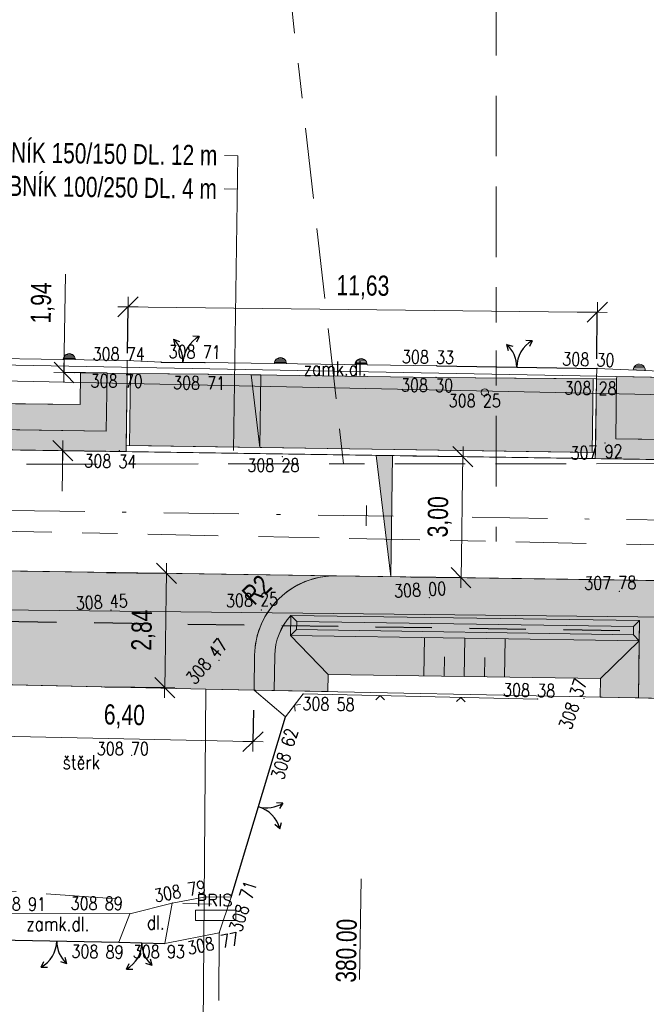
# Model space of a CAD drawing. Header units: metres. Extents: x -457068 to -456753, y -1111244 to -1111169.
# Tile 8 of 19: x -456969 to -456954, y -1111222 to -1111198. Entities that reach past the tile are written whole.
import ezdxf
from ezdxf.enums import TextEntityAlignment as Align

# ---------------------------------------------------------------- set-up
doc = ezdxf.new("R2010")
doc.units = ezdxf.units.M
doc.header["$MEASUREMENT"] = 0
for name, pattern in [('6.1622', [40, 3.5, -3, 7, -3, 3.5, 3.5, -3, 7, -3, 3.5]), ('6.2322', [40, 3.5, -3, 7, -4, 6, -3, 7, -3, 3.5]), ('6.6022', [39, 3.5, -3, 7, -6, -6, 7, -3, 3.5]), ('DGN Style 2', [9.310131, 5.586079, -3.724053]), ('DGN Style 4', [14.90552, 7.448105, -3.724053, 0.00931, -3.724053])]:
    doc.linetypes.add(name, pattern=pattern)
doc.layers.get('0').update_dxf_attribs({"lineweight": 13})
for name, color, linetype, lineweight in [('BARVY_KOMUNIKACE', 254, 'Continuous', 0), ('BARVY_KRAJNICE', 101, 'Continuous', 0), ('BARVY_OPRAVA STERK', 191, 'Continuous', 0), ('BARVY_OPRAVA_DLAZBA', 51, 'Continuous', 0), ('BARVY_VSAK', 9, 'Continuous', 0), ('BARVY_ZAREZ', 31, 'Continuous', 0), ('HRANICE', 7, 'Continuous', 13), ('Hranice parcel', 9, 'Continuous', 13), ('HRANICE_VSTUP', 4, 'Continuous', 30), ('HRANY NAVRH', 1, 'Continuous', 13), ('HRANY_ZAREZ', 30, 'Continuous', 13), ('HRANY_ZELEN', 96, 'Continuous', 13), ('IS_CEZ_NN_NADZ', 1, 'Continuous', 0), ('IS_CEZ_NN_PODZ', 1, '6.6022', 0), ('IS_SMVAK_KANAL_SPL_TRASA', 32, '6.2322', 0), ('IS_SMVAK_VODA_TRASA', 5, '6.1622', 0), ('KOMUNIKACE', 7, 'Continuous', 13), ('KOMUNIKACE_CHODNIK', 7, 'Continuous', 13), ('KOTY', 1, 'Continuous', 13), ('KRAJNICE', 1, 'Continuous', 13), ('OSA', 1, 'DGN Style 4', 13), ('POLOMERY', 1, 'Continuous', 13), ('POPIS OBRUB', 1, 'Continuous', 13), ('SITE_ELEKTRIKA', 7, 'Continuous', 13), ('SITE_KANALIZACE', 7, 'Continuous', 13), ('SKLONOVNIK', 1, 'Continuous', 0), ('SKRYTE_BODY', 7, 'Continuous', 0), ('SRAFY ZAREZ', 30, 'Continuous', 13), ('STANIČENÍ', 1, 'Continuous', 13), ('TEXTY_KOMUNIKACE', 7, 'Continuous', 13), ('VSAKOVACI_RYHA_POTRUBI', 32, 'DGN Style 2', 30), ('VYSKY', 34, 'Continuous', 0)]:
    doc.layers.add(name, color=color, linetype=linetype, lineweight=lineweight)
doc.styles.add('ARIAL', font='arial.ttf')
doc.styles.add('ROMANS', font='romans.shx')
doc.styles.add('Style-Arial', font='arial.ttf')
doc.styles.add('Style-Times New Roman', font='times.ttf')
doc.dimstyles.new('1 500', dxfattribs={"dimtxt": 1, "dimasz": 1, "dimexe": 0, "dimexo": 1, "dimgap": 0.5, "dimtad": 1, "dimzin": 0, "dimtxsty": 'Style-Times New Roman', "dimblk": 'KONCOVA ZNACKA KOTY_1.0', "dimcen": 0, "dimazin": 3, "dimtfac": 1, "dimtdec": 0, "dimtofl": 0, "dimtmove": 0, "dimatfit": 1, "dimldrblk": 'KONCOVA ZNACKA KOTY_1.0', "dimfxl": 0, "dimtolj": 1, "dimtzin": 0, "dimarcsym": 0})

# ---------------------------------------------------------------- blocks, each defined once
blk = doc.blocks.new('SAK_PRIP')
at = {"color": 0, "linetype": 'ByBlock', "lineweight": -2}
blk.add_circle((0, 0), 0.35, dxfattribs=at)
blk = doc.blocks.new('PRIS')
at = {"color": 0, "linetype": 'ByBlock', "lineweight": -2}
for p, q in [((-2, 0.5), (2, 0.5)), ((-2, -0.5), (-2, 0.5)), ((2, 0.5), (2, -0.5)), ((-2, -0.5), (2, -0.5))]:
    blk.add_line(p, q, dxfattribs=at)
at = {"color": 0, "linetype": 'Continuous', "lineweight": -2, "style": 'ROMANS'}
blk.add_text('PRIS', height=1.2, dxfattribs=at).set_placement((-1.927049, 0.899734))
blk = doc.blocks.new('PLOTDRAT')
at = {"color": 0, "linetype": 'ByBlock', "lineweight": -2}
for q in [(0.424264, 0.424264), (0.424264, -0.424264)]:
    blk.add_line((0, 0), q, dxfattribs=at)
blk = doc.blocks.new('VJEZD')
at = {"color": 0, "linetype": 'ByBlock', "lineweight": -2}
for p, q in [((-1.014, 2.249), (-0.409, 2.057)), ((-1.014, 2.249), (-0.864, 1.632)), ((1.525, 2.613), (0.891, 2.619)), ((1.525, 2.613), (1.252, 2.04))]:
    blk.add_line(p, q, dxfattribs=at)
for centre, start, end in [((-3, 0), 0, 48.54925), ((3, 0), 119.44107, 180)]:
    blk.add_arc(centre, 3, start, end, dxfattribs=at)
blk = doc.blocks.new('PLOTKOVO')
at = {"color": 0, "linetype": 'ByBlock', "lineweight": -2}
for p, q in [((0.12, -0.588), (0.12, 0.588)), ((0.24, -0.55), (0.24, 0.55)), ((0.36, -0.48), (0.36, 0.48)), ((0.48, -0.36), (0.48, 0.36))]:
    blk.add_line(p, q, dxfattribs=at)
blk.add_arc((0, 0), 0.6, 270, 90, dxfattribs=at)
blk = doc.blocks.new('KONCOVA ZNACKA KOTY_1.0')
blk.add_line((0, 0), (-1, 0))
at = {"layer": 'KOTY'}
for p, q in [((-0.5, -0.5), (0.5, 0.5)), ((0, -0.5), (0, 0.5)), ((-0.5, 0), (0.5, 0))]:
    blk.add_line(p, q, dxfattribs=at)
blk = doc.blocks.new('*D56')
at = {"layer": 'Defpoints', "color": 0, "linetype": 'Continuous', "lineweight": 0}
for p in [(-456959.967, -1111208.832), (-456958.226, -1111208.858), (-456960.012, -1111211.832)]:
    blk.add_point(p, dxfattribs=at)
at = {"layer": 'KOTY', "color": 0, "linetype": 'ByBlock', "lineweight": -2}
for p, q in [((-456959.467, -1111208.84), (-456958.226, -1111208.858)), ((-456959.512, -1111211.839), (-456958.271, -1111211.858))]:
    blk.add_line(p, q, dxfattribs=at)
at = {"layer": 'KOTY', "color": 0, "linetype": 'Continuous'}
blk.add_line((-456958.263, -1111211.358), (-456958.234, -1111209.358), dxfattribs=at)
at = {"layer": 'KOTY', "color": 0, "linetype": 'Continuous', "xscale": 0.5, "yscale": 0.5, "zscale": 0.5}
for p, rotation in [((-456958.226, -1111208.858), 89.14704963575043), ((-456958.271, -1111211.858), 269.1470496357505)]:
    blk.add_blockref('KONCOVA ZNACKA KOTY_1.0', p, dxfattribs=dict(at, rotation=rotation))
at = {"layer": 'KOTY', "color": 7, "linetype": 'Continuous', "insert": (-456958.799, -1111210.35), "char_height": 0.5, "attachment_point": 5, "rotation": 89.147, "style": 'ARIAL'}
blk.add_mtext('\\A1;\\H1x;\\W0.75;3,00', dxfattribs=at)
blk = doc.blocks.new('*D58')
at = {"layer": 'Defpoints', "color": 0, "linetype": 'Continuous', "lineweight": 0}
for p in [(-456954.895, -1111205.278), (-456966.545, -1111206.796), (-456954.914, -1111206.93)]:
    blk.add_point(p, dxfattribs=at)
at = {"layer": 'KOTY', "color": 0, "linetype": 'ByBlock', "lineweight": -2}
for p, q in [((-456966.539, -1111206.296), (-456966.526, -1111205.144)), ((-456954.908, -1111206.43), (-456954.895, -1111205.278))]:
    blk.add_line(p, q, dxfattribs=at)
at = {"layer": 'KOTY', "color": 0, "linetype": 'Continuous'}
blk.add_line((-456966.026, -1111205.149), (-456955.395, -1111205.272), dxfattribs=at)
at = {"layer": 'KOTY', "color": 0, "linetype": 'Continuous', "xscale": 0.5, "yscale": 0.5, "zscale": 0.5}
for p, rotation in [((-456966.526, -1111205.144), 179.3399282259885), ((-456954.895, -1111205.278), 359.3399282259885)]:
    blk.add_blockref('KONCOVA ZNACKA KOTY_1.0', p, dxfattribs=dict(at, rotation=rotation))
at = {"layer": 'KOTY', "color": 7, "linetype": 'Continuous', "insert": (-456960.704, -1111204.66), "char_height": 0.5, "attachment_point": 5, "rotation": 359.3399, "style": 'ARIAL'}
blk.add_mtext('\\A1;\\H1x;\\W0.75;11,63', dxfattribs=at)
blk = doc.blocks.new('*D60')
at = {"layer": 'Defpoints', "color": 0, "linetype": 'Continuous', "lineweight": 0}
for p in [(-456966.545, -1111206.796), (-456968.143, -1111208.711), (-456966.574, -1111208.734)]:
    blk.add_point(p, dxfattribs=at)
at = {"layer": 'KOTY', "color": 0, "linetype": 'Continuous'}
for p, q in [((-456968.106, -1111206.273), (-456968.078, -1111204.336)), ((-456968.15, -1111209.211), (-456968.158, -1111209.711))]:
    blk.add_line(p, q, dxfattribs=at)
at = {"layer": 'KOTY', "color": 0, "linetype": 'ByBlock', "lineweight": -2}
for p, q in [((-456967.045, -1111206.789), (-456968.114, -1111206.773)), ((-456967.074, -1111208.727), (-456968.143, -1111208.711))]:
    blk.add_line(p, q, dxfattribs=at)
at = {"layer": 'KOTY', "color": 0, "linetype": 'Continuous', "xscale": 0.5, "yscale": 0.5, "zscale": 0.5}
for p, rotation in [((-456968.114, -1111206.773), 269.1470496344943), ((-456968.143, -1111208.711), 89.14704963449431)]:
    blk.add_blockref('KONCOVA ZNACKA KOTY_1.0', p, dxfattribs=dict(at, rotation=rotation))
at = {"layer": 'KOTY', "color": 7, "linetype": 'Continuous', "insert": (-456968.639, -1111205.046), "char_height": 0.5, "attachment_point": 5, "rotation": 89.147, "style": 'ARIAL'}
blk.add_mtext('\\A1;\\H1x;\\W0.75;1,94', dxfattribs=at)
blk = doc.blocks.new('*D62')
at = {"layer": 'Defpoints', "color": 0, "linetype": 'Continuous', "lineweight": 0}
for p in [(-456967.558, -1111211.72), (-456965.573, -1111211.749), (-456967.6, -1111214.555)]:
    blk.add_point(p, dxfattribs=at)
at = {"layer": 'KOTY', "color": 0, "linetype": 'ByBlock', "lineweight": -2}
for p, q in [((-456967.058, -1111211.727), (-456965.573, -1111211.749)), ((-456967.1, -1111214.562), (-456965.615, -1111214.585))]:
    blk.add_line(p, q, dxfattribs=at)
at = {"layer": 'KOTY', "color": 0, "linetype": 'Continuous'}
blk.add_line((-456965.608, -1111214.085), (-456965.581, -1111212.249), dxfattribs=at)
at = {"layer": 'KOTY', "color": 0, "linetype": 'Continuous', "xscale": 0.5, "yscale": 0.5, "zscale": 0.5}
for p, rotation in [((-456965.573, -1111211.749), 89.14704963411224), ((-456965.615, -1111214.585), 269.1470496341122)]:
    blk.add_blockref('KONCOVA ZNACKA KOTY_1.0', p, dxfattribs=dict(at, rotation=rotation))
at = {"layer": 'KOTY', "color": 7, "linetype": 'Continuous', "insert": (-456966.145, -1111213.159), "char_height": 0.5, "attachment_point": 5, "rotation": 89.147, "style": 'ARIAL'}
blk.add_mtext('\\A1;\\H1x;\\W0.75;2,84', dxfattribs=at)
blk = doc.blocks.new('*D64')
at = {"layer": 'Defpoints', "color": 0, "linetype": 'Continuous', "lineweight": 0}
for p in [(-456969.801, -1111214.507), (-456963.401, -1111214.645), (-456963.429, -1111215.922)]:
    blk.add_point(p, dxfattribs=at)
at = {"layer": 'KOTY', "color": 0, "linetype": 'ByBlock', "lineweight": -2}
for p, q in [((-456969.812, -1111215.007), (-456969.829, -1111215.785)), ((-456963.412, -1111215.145), (-456963.429, -1111215.922))]:
    blk.add_line(p, q, dxfattribs=at)
at = {"layer": 'KOTY', "color": 0, "linetype": 'Continuous'}
blk.add_line((-456969.329, -1111215.796), (-456963.929, -1111215.912), dxfattribs=at)
at = {"layer": 'KOTY', "color": 0, "linetype": 'Continuous', "xscale": 0.5, "yscale": 0.5, "zscale": 0.5}
for p, rotation in [((-456969.829, -1111215.785), 178.7705959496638), ((-456963.429, -1111215.922), 358.7705959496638)]:
    blk.add_blockref('KONCOVA ZNACKA KOTY_1.0', p, dxfattribs=dict(at, rotation=rotation))
at = {"layer": 'KOTY', "color": 7, "linetype": 'Continuous', "insert": (-456966.617, -1111215.303), "char_height": 0.5, "attachment_point": 5, "rotation": 358.7706, "style": 'ARIAL'}
blk.add_mtext('\\A1;\\H1x;\\W0.75;6,40', dxfattribs=at)

msp = doc.modelspace()

# ---------------------------------------------------------------- hatches: boundary and pattern name
at = {"layer": 'BARVY_KRAJNICE', "ltscale": 0.25}
for points in [[(-456966.574, -1111208.734), (-457005.317, -1111208.157), (-457005.315, -1111208.007), (-457005.283, -1111205.894), (-457004.783, -1111205.904), (-457004.81, -1111207.665), (-456967.066, -1111208.227), (-456967.045, -1111206.789), (-456966.545, -1111206.796), (-456966.572, -1111208.584)], [(-456944.457, -1111207.253), (-456944.373, -1111207.066), (-456944.916, -1111207.055, -0.298325), (-456947.23, -1111208.522), (-456954.436, -1111208.415), (-456954.414, -1111206.937), (-456954.914, -1111206.93), (-456954.941, -1111208.757), (-456954.943, -1111208.907), (-456947.237, -1111209.022), (-456947.237, -1111209.022, 0.299169)], [(-456947.23, -1111208.522, 0.298325), (-456944.916, -1111207.055), (-456954.413, -1111206.873), (-456954.414, -1111206.937), (-456954.436, -1111208.415)], [(-456961.359, -1111211.812, 0.414214), (-456963.389, -1111213.782), (-456963.401, -1111214.645), (-456962.902, -1111214.655), (-456962.889, -1111213.789, -0.184483), (-456962.492, -1111212.795), (-456953.845, -1111212.924), (-456953.852, -1111213.424), (-456953.873, -1111214.841), (-456953.373, -1111214.851), (-456953.33, -1111211.931)]]:
    msp.add_hatch(color=256, dxfattribs=at).paths.add_polyline_path(points)
at = {"layer": 'BARVY_KRAJNICE', "ltscale": 0.25, "extrusion": (0, 0, -1)}
msp.add_hatch(color=256, dxfattribs=at).paths.add_polyline_path([(456967.066, -1111208.227), (456967.045, -1111206.789), (456967.702, -1111206.779), (456967.714, -1111207.563), (456980.574, -1111207.433), (457004.281, -1111207.15), (457004.262, -1111205.914), (457004.783, -1111205.904), (457004.81, -1111207.665)])
at = {"layer": 'BARVY_OPRAVA STERK', "ltscale": 0.25}
msp.add_hatch(color=256, dxfattribs=at).paths.add_polyline_path([(-456969.789, -1111213.687), (-456969.801, -1111214.507), (-456964.6, -1111214.62), (-456963.401, -1111214.645), (-456963.389, -1111213.782, -0.414214), (-456961.359, -1111211.812), (-456971.759, -1111211.657, -0.414214)])
at = {"layer": 'BARVY_OPRAVA_DLAZBA', "ltscale": 0.25}
msp.add_hatch(color=256, dxfattribs=at).paths.add_polyline_path([(-456955.021, -1111208.756), (-456966.492, -1111208.585), (-456966.465, -1111206.797), (-456964.535, -1111206.815), (-456958.892, -1111206.895), (-456954.994, -1111206.929)])
at = {"layer": 'BARVY_VSAK', "ltscale": 0.25}
for points in [[(-456962.499, -1111213.295), (-456962.492, -1111212.795), (-456962.344, -1111212.947), (-456962.347, -1111213.147)], [(-456953.997, -1111213.072), (-456962.344, -1111212.947), (-456962.492, -1111212.795), (-456953.845, -1111212.924)], [(-456954, -1111213.272), (-456962.347, -1111213.147), (-456962.344, -1111212.947), (-456953.997, -1111213.072)], [(-456953.852, -1111213.424), (-456954, -1111213.272), (-456953.997, -1111213.072), (-456953.845, -1111212.924)], [(-456953.852, -1111213.424), (-456962.499, -1111213.295), (-456962.347, -1111213.147), (-456954, -1111213.272)]]:
    msp.add_hatch(color=256, dxfattribs=at).paths.add_polyline_path(points)
at = {"layer": 'BARVY_ZAREZ', "ltscale": 0.25}
for points in [[(-456962.492, -1111212.795, 0.184483), (-456962.889, -1111213.789), (-456962.902, -1111214.655), (-456961.573, -1111214.682), (-456961.567, -1111214.256), (-456962.499, -1111213.295)], [(-456954.813, -1111214.356), (-456961.567, -1111214.256), (-456962.499, -1111213.295), (-456953.852, -1111213.424)], [(-456953.873, -1111214.841), (-456954.82, -1111214.821), (-456954.813, -1111214.356), (-456953.852, -1111213.424)]]:
    msp.add_hatch(color=256, dxfattribs=at).paths.add_polyline_path(points)
at = {"layer": 'SKLONOVNIK', "ltscale": 0.25}
for points in [[(-456963.263, -1111208.633), (-456963.474, -1111206.83), (-456963.236, -1111206.833)], [(-456960.377, -1111208.827), (-456960.012, -1111211.832), (-456959.967, -1111208.832, 0.001009)]]:
    msp.add_hatch(color=256, dxfattribs=at).paths.add_polyline_path(points)

# ---------------------------------------------------------------- linework, layer by layer
at = {"layer": 'BARVY_KOMUNIKACE', "ltscale": 0.25, "flags": 128}
for points in [[(-456947.237, -1111209.022), (-456954.943, -1111208.907), (-456966.574, -1111208.734), (-457005.317, -1111208.157), (-457011.093, -1111208.071), (-457046.085, -1111207.55)], [(-457027.183, -1111210.832), (-457017.942, -1111210.97), (-456985.422, -1111211.454), (-456979.561, -1111211.541), (-456971.759, -1111211.657), (-456961.359, -1111211.812), (-456953.33, -1111211.931)]]:
    msp.add_lwpolyline(points, dxfattribs=at)
at = {"layer": 'BARVY_KRAJNICE', "ltscale": 0.25, "flags": 128}
for points in [[(-457005.317, -1111208.157), (-456966.574, -1111208.734), (-456966.572, -1111208.584), (-456966.545, -1111206.796), (-456967.045, -1111206.789), (-456967.066, -1111208.227), (-457004.81, -1111207.665), (-457004.783, -1111205.904), (-457005.283, -1111205.894), (-457005.315, -1111208.007)], [(-456967.702, -1111206.779), (-456967.714, -1111207.563), (-456980.574, -1111207.433), (-457004.281, -1111207.15), (-457004.262, -1111205.914), (-457004.783, -1111205.904), (-457004.81, -1111207.665), (-456967.066, -1111208.227), (-456967.045, -1111206.789)]]:
    msp.add_lwpolyline(points, close=True, dxfattribs=at)
for points in [[(-456944.457, -1111207.253), (-456944.373, -1111207.066), (-456944.916, -1111207.055, -0.298325), (-456947.23, -1111208.522), (-456954.436, -1111208.415), (-456954.414, -1111206.937), (-456954.914, -1111206.93), (-456954.941, -1111208.757), (-456954.943, -1111208.907), (-456947.237, -1111209.022), (-456947.237, -1111209.022, 0.299169)], [(-456947.23, -1111208.522, 0.298325), (-456944.916, -1111207.055), (-456954.413, -1111206.873), (-456954.414, -1111206.937), (-456954.436, -1111208.415)], [(-456961.359, -1111211.812, 0.414214), (-456963.389, -1111213.782), (-456963.401, -1111214.645), (-456962.902, -1111214.655), (-456962.889, -1111213.789, -0.184483), (-456962.492, -1111212.795), (-456953.845, -1111212.924), (-456953.852, -1111213.424), (-456953.873, -1111214.841), (-456953.373, -1111214.851), (-456953.33, -1111211.931)]]:
    msp.add_lwpolyline(points, format="xyb", close=True, dxfattribs=at)
at = {"layer": 'BARVY_OPRAVA STERK', "ltscale": 0.25, "flags": 128}
msp.add_lwpolyline([(-456969.789, -1111213.687), (-456969.801, -1111214.507), (-456964.6, -1111214.62), (-456963.401, -1111214.645), (-456963.389, -1111213.782, -0.414214), (-456961.359, -1111211.812), (-456971.759, -1111211.657, -0.414214)], format="xyb", close=True, dxfattribs=at)
at = {"layer": 'BARVY_OPRAVA_DLAZBA', "ltscale": 0.25, "flags": 128}
msp.add_lwpolyline([(-456955.021, -1111208.756), (-456954.994, -1111206.929), (-456958.892, -1111206.895), (-456964.535, -1111206.815), (-456966.465, -1111206.797), (-456966.492, -1111208.585)], close=True, dxfattribs=at)
at = {"layer": 'BARVY_VSAK', "ltscale": 0.25, "flags": 128}
for points in [[(-456962.492, -1111212.795), (-456962.499, -1111213.295), (-456962.347, -1111213.147), (-456962.344, -1111212.947)], [(-456953.845, -1111212.924), (-456962.492, -1111212.795), (-456962.344, -1111212.947), (-456953.997, -1111213.072)], [(-456953.997, -1111213.072), (-456962.344, -1111212.947), (-456962.347, -1111213.147), (-456954, -1111213.272)], [(-456953.852, -1111213.424), (-456953.845, -1111212.924), (-456953.997, -1111213.072), (-456954, -1111213.272)], [(-456954, -1111213.272), (-456962.347, -1111213.147), (-456962.499, -1111213.295), (-456953.852, -1111213.424)]]:
    msp.add_lwpolyline(points, close=True, dxfattribs=at)
at = {"layer": 'BARVY_ZAREZ', "ltscale": 0.25, "flags": 128}
msp.add_lwpolyline([(-456962.492, -1111212.795, 0.184483), (-456962.889, -1111213.789), (-456962.902, -1111214.655), (-456961.573, -1111214.682), (-456961.567, -1111214.256), (-456962.499, -1111213.295)], format="xyb", close=True, dxfattribs=at)
for points in [[(-456953.852, -1111213.424), (-456962.499, -1111213.295), (-456961.567, -1111214.256), (-456954.813, -1111214.356)], [(-456953.873, -1111214.841), (-456953.852, -1111213.424), (-456954.813, -1111214.356), (-456954.82, -1111214.821)]]:
    msp.add_lwpolyline(points, close=True, dxfattribs=at)
at = {"layer": 'HRANICE', "ltscale": 0.25}
for p, q in [((-456971.422, -1111206.401), (-456966.544, -1111206.475)), ((-456966.544, -1111206.475), (-456965.706, -1111206.512)), ((-456964.621, -1111206.527), (-456958.875, -1111206.603)), ((-456954.902, -1111206.67), (-456952.806, -1111206.757)), ((-456962.623, -1111215.306), (-456962.181, -1111214.74)), ((-456962.181, -1111214.74), (-456956.369, -1111214.869)), ((-456964.266, -1111220.664), (-456963.968, -1111219.777)), ((-456965.616, -1111220.927), (-456964.266, -1111220.664)), ((-456964.266, -1111220.664), (-456964.273, -1111222.343))]:
    msp.add_line(p, q, dxfattribs=at)
at = {"layer": 'Hranice parcel', "ltscale": 0.25}
for p, q in [((-456995.18, -1111206.09), (-456945.18, -1111207.05)), ((-457066.365, -1111211.57), (-456837.84, -1111214.13)), ((-456970.6, -1111214.49), (-456964.6, -1111214.62)), ((-456964.6, -1111214.62), (-456964.813, -1111242.314)), ((-456964.6, -1111214.62), (-456929.59, -1111215.34))]:
    msp.add_line(p, q, dxfattribs=at)
at = {"layer": 'HRANICE_VSTUP', "ltscale": 0.25}
for p, q in [((-456965.706, -1111206.512), (-456964.621, -1111206.527)), ((-456958.875, -1111206.603), (-456954.902, -1111206.67)), ((-456963.968, -1111219.777), (-456962.623, -1111215.306)), ((-456969.83, -1111220.839), (-456966.756, -1111220.896)), ((-456966.756, -1111220.896), (-456965.616, -1111220.927))]:
    msp.add_line(p, q, dxfattribs=at)
at = {"layer": 'HRANY NAVRH', "ltscale": 0.25}
for p, q in [((-456966.545, -1111206.796), (-456966.574, -1111208.734)), ((-456964.535, -1111206.815), (-456966.545, -1111206.796)), ((-456966.465, -1111206.797), (-456966.492, -1111208.585)), ((-456958.892, -1111206.895), (-456964.535, -1111206.815)), ((-456954.914, -1111206.93), (-456958.892, -1111206.895)), ((-456954.994, -1111206.929), (-456955.021, -1111208.756)), ((-456954.914, -1111206.93), (-456954.943, -1111208.907)), ((-457051.971, -1111207.463), (-456850.594, -1111210.461)), ((-456966.572, -1111208.584), (-456954.941, -1111208.757)), ((-457046.628, -1111210.542), (-456850.638, -1111213.46)), ((-456963.401, -1111214.645), (-456963.389, -1111213.782)), ((-456969.801, -1111214.507), (-456964.6, -1111214.62)), ((-456964.6, -1111214.62), (-456963.401, -1111214.645))]:
    msp.add_line(p, q, dxfattribs=at)
at = {"layer": 'HRANY NAVRH', "ltscale": 0.25, "extrusion": (0, 0, -1)}
msp.add_arc((456961.389, -1111213.812), 2, 0.853, 90.853, dxfattribs=at)
at = {"layer": 'HRANY_ZAREZ', "ltscale": 0.25}
for p, q in [((-456961.567, -1111214.256), (-456962.499, -1111213.295)), ((-456954.813, -1111214.356), (-456953.852, -1111213.424)), ((-456961.573, -1111214.682), (-456961.567, -1111214.256)), ((-456961.567, -1111214.256), (-456954.813, -1111214.356)), ((-456954.82, -1111214.821), (-456954.813, -1111214.356)), ((-456961.573, -1111214.682), (-456962.902, -1111214.655)), ((-456954.82, -1111214.821), (-456953.873, -1111214.841))]:
    msp.add_line(p, q, dxfattribs=at)
at = {"layer": 'HRANY_ZELEN', "ltscale": 0.25}
for p, q in [((-456967.702, -1111206.779), (-456967.714, -1111207.563)), ((-456967.702, -1111206.779), (-456967.045, -1111206.789)), ((-456954.413, -1111206.873), (-456954.414, -1111206.937)), ((-456944.916, -1111207.055), (-456954.413, -1111206.873)), ((-456980.574, -1111207.433), (-456967.714, -1111207.563))]:
    msp.add_line(p, q, dxfattribs=at)
at = {"layer": 'IS_CEZ_NN_NADZ', "ltscale": 0.25}
msp.add_lwpolyline([(-456947.682, -1111207.441), (-456983.405, -1111206.686)], dxfattribs=at)
at = {"layer": 'IS_CEZ_NN_PODZ', "ltscale": 0.25}
msp.add_lwpolyline([(-456970.173, -1111219.58), (-456965.167, -1111219.934), (-456964.458, -1111219.954)], dxfattribs=at)
at = {"layer": 'IS_SMVAK_KANAL_SPL_TRASA', "ltscale": 0.25}
for p, q in [((-456957.403, -1111195.535), (-456957.402, -1111206.223)), ((-456957.402, -1111206.223), (-456957.401, -1111210.963)), ((-456985.91, -1111210.36), (-456936.28, -1111211.41))]:
    msp.add_line(p, q, dxfattribs=at)
at = {"layer": 'IS_SMVAK_VODA_TRASA', "ltscale": 0.25}
msp.add_line((-456961.188, -1111209.037), (-456962.996, -1111193.049), dxfattribs=at)
msp.add_lwpolyline([(-456950.664, -1111209.056), (-456951.54, -1111209.03), (-456994.26, -1111209.06), (-457021.48, -1111207.69), (-457051.51, -1111207.08), (-457066.365, -1111206.784)], dxfattribs=at)
at = {"layer": 'KOMUNIKACE', "ltscale": 0.25}
for p, q in [((-456963.401, -1111214.645), (-456962.623, -1111215.306)), ((-456965.429, -1111219.929), (-456964.6, -1111219.774)), ((-456964.6, -1111219.774), (-456963.968, -1111219.777)), ((-456966.478, -1111220.193), (-456965.429, -1111219.929)), ((-456969.839, -1111220.173), (-456966.478, -1111220.193)), ((-456966.756, -1111220.896), (-456966.478, -1111220.193))]:
    msp.add_line(p, q, dxfattribs=at)
msp.add_point((-456966.435, -1111216.26), dxfattribs=at)
at = {"layer": 'KOMUNIKACE_CHODNIK', "ltscale": 0.25}
for p, q in [((-456966.545, -1111206.796), (-456966.544, -1111206.475)), ((-456954.914, -1111206.93), (-456954.902, -1111206.67)), ((-456966.545, -1111206.796), (-456964.535, -1111206.815)), ((-456964.535, -1111206.815), (-456958.892, -1111206.895)), ((-456958.892, -1111206.895), (-456954.914, -1111206.93)), ((-456965.616, -1111220.927), (-456965.429, -1111219.929))]:
    msp.add_line(p, q, dxfattribs=at)
at = {"layer": 'KRAJNICE', "ltscale": 0.25}
for p, q in [((-456967.045, -1111206.789), (-456967.066, -1111208.227)), ((-456967.045, -1111206.789), (-456966.545, -1111206.796)), ((-456954.414, -1111206.937), (-456954.914, -1111206.93)), ((-456954.414, -1111206.937), (-456954.436, -1111208.415)), ((-457004.81, -1111207.665), (-456967.066, -1111208.227)), ((-456954.436, -1111208.415), (-456947.23, -1111208.522)), ((-456962.492, -1111212.795), (-456962.499, -1111213.295)), ((-456962.492, -1111212.795), (-456953.845, -1111212.924)), ((-456953.873, -1111214.841), (-456953.845, -1111212.924)), ((-456962.499, -1111213.295), (-456953.852, -1111213.424)), ((-456962.902, -1111214.655), (-456962.889, -1111213.789)), ((-456962.902, -1111214.655), (-456963.401, -1111214.645)), ((-456953.873, -1111214.841), (-456953.373, -1111214.851))]:
    msp.add_line(p, q, dxfattribs=at)
at = {"layer": 'KRAJNICE', "lineweight": 0, "ltscale": 0.25}
for p, q in [((-456962.344, -1111212.947), (-456962.492, -1111212.795)), ((-456962.344, -1111212.947), (-456962.347, -1111213.147)), ((-456962.344, -1111212.947), (-456953.997, -1111213.072)), ((-456954, -1111213.272), (-456953.997, -1111213.072)), ((-456953.997, -1111213.072), (-456953.845, -1111212.924)), ((-456962.347, -1111213.147), (-456962.499, -1111213.295)), ((-456962.347, -1111213.147), (-456954, -1111213.272)), ((-456954, -1111213.272), (-456953.852, -1111213.424))]:
    msp.add_line(p, q, dxfattribs=at)
at = {"layer": 'KRAJNICE', "ltscale": 0.25, "extrusion": (0, 0, -1)}
msp.add_arc((456961.389, -1111213.812), 1.5, 0.853, 42.6633, dxfattribs=at)
at = {"layer": 'OSA', "ltscale": 0.25}
msp.add_line((-457057.406, -1111208.882), (-456850.616, -1111211.961), dxfattribs=at)
at = {"layer": 'POPIS OBRUB'}
for p, q in [((-456964.134, -1111201.391), (-456963.802, -1111201.396)), ((-456963.802, -1111201.396), (-456963.911, -1111208.706)), ((-456964.146, -1111202.221), (-456963.814, -1111202.226))]:
    msp.add_line(p, q, dxfattribs=at)
at = {"layer": 'SKLONOVNIK', "ltscale": 0.25, "flags": 128}
msp.add_lwpolyline([(-456963.263, -1111208.633), (-456963.236, -1111206.833), (-456963.474, -1111206.83)], close=True, dxfattribs=at)
msp.add_lwpolyline([(-456960.377, -1111208.827), (-456960.012, -1111211.832), (-456959.967, -1111208.832, 0.001009)], format="xyb", close=True, dxfattribs=at)
at = {"layer": 'SKRYTE_BODY', "ltscale": 0.25}
for p in [(-456966.544, -1111206.475), (-456966.544, -1111206.475), (-456965.706, -1111206.512), (-456964.621, -1111206.527), (-456958.875, -1111206.603), (-456954.902, -1111206.67), (-456954.902, -1111206.67), (-456966.545, -1111206.796), (-456966.545, -1111206.796), (-456966.545, -1111206.796), (-456964.535, -1111206.815), (-456958.892, -1111206.895), (-456954.914, -1111206.93), (-456954.914, -1111206.93), (-456954.914, -1111206.93), (-456954.703, -1111208.523), (-456954.703, -1111208.523), (-456966.744, -1111208.713), (-456966.744, -1111208.713), (-456962.704, -1111208.858), (-456954.349, -1111212.198), (-456954.349, -1111212.198), (-456954.349, -1111212.198), (-456959.058, -1111212.358), (-456966.95, -1111212.661), (-456963.224, -1111212.664), (-456963.224, -1111212.664), (-456964.272, -1111213.905), (-456964.272, -1111213.905), (-456962.181, -1111214.74), (-456962.181, -1111214.74), (-456956.369, -1111214.869), (-456955.225, -1111214.847), (-456962.623, -1111215.306), (-456962.623, -1111215.306), (-456962.623, -1111215.306), (-456964.6, -1111219.774), (-456964.6, -1111219.774), (-456963.968, -1111219.777), (-456963.968, -1111219.777), (-456965.429, -1111219.929), (-456965.429, -1111219.929), (-456966.478, -1111220.193), (-456966.478, -1111220.193), (-456964.266, -1111220.664), (-456966.756, -1111220.896), (-456966.756, -1111220.896), (-456965.616, -1111220.927), (-456965.616, -1111220.927)]:
    msp.add_point(p, dxfattribs=at)
at = {"layer": 'SRAFY ZAREZ', "ltscale": 0.25}
for p, q in [((-456959.19, -1111214.291), (-456959.176, -1111213.345)), ((-456958.19, -1111214.306), (-456958.176, -1111213.36)), ((-456957.19, -1111214.321), (-456957.176, -1111213.374)), ((-456958.69, -1111214.299), (-456958.683, -1111213.825)), ((-456957.69, -1111214.314), (-456957.683, -1111213.84))]:
    msp.add_line(p, q, dxfattribs=at)
at = {"layer": 'STANIČENÍ', "flags": 128}
for points in [[(-456960.619, -1111210.573), (-456960.611, -1111210.073)], [(-456960.786, -1111221.822), (-456960.749, -1111219.322)]]:
    msp.add_lwpolyline(points, dxfattribs=at)
at = {"layer": 'VSAKOVACI_RYHA_POTRUBI', "ltscale": 0.25}
msp.add_line((-457046.497, -1111211.795), (-456850.657, -1111214.71), dxfattribs=at)

# ---------------------------------------------------------------- block references
at = {"layer": 'HRANICE', "ltscale": 0.25, "xscale": 0.25, "yscale": 0.25, "zscale": 0.25}
for name, p, rotation in [('PLOTKOVO', (-456967.983, -1111206.453), 89.13088099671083), ('PLOTKOVO', (-456962.748, -1111206.552), 89.24221626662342), ('PLOTKOVO', (-456960.748, -1111206.578), 89.24221626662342), ('PLOTKOVO', (-456953.854, -1111206.714), 87.6231521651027), ('PLOTDRAT', (-456960.275, -1111214.782), 268.7285027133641), ('PLOTDRAT', (-456962.402, -1111215.023), 322.0130560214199), ('PLOTDRAT', (-456958.275, -1111214.827), 268.7285027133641)]:
    msp.add_blockref(name, p, dxfattribs=dict(at, rotation=rotation))
at = {"layer": 'HRANICE_VSTUP', "ltscale": 0.25, "xscale": 0.25, "yscale": 0.25, "zscale": 0.25}
for p, rotation in [((-456965.164, -1111206.519), 357.886080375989), ((-456956.889, -1111206.637), 359.9575543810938), ((-456963.295, -1111217.542), 254.5558252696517), ((-456968.293, -1111220.867), 179.417423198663), ((-456966.186, -1111220.911), 180.2069868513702)]:
    msp.add_blockref('VJEZD', p, dxfattribs=dict(at, rotation=rotation))
at = {"layer": 'SITE_ELEKTRIKA', "ltscale": 0.25, "xscale": 0.25, "yscale": 0.25, "zscale": 0.25}
msp.add_blockref('PRIS', (-456964.353, -1111220.231), dxfattribs=at)
at = {"layer": 'SITE_KANALIZACE', "ltscale": 0.25, "xscale": 0.25, "yscale": 0.25, "zscale": 0.25}
msp.add_blockref('SAK_PRIP', (-456957.682, -1111207.264), dxfattribs=at)

# ---------------------------------------------------------------- texts
at = {"layer": 'POLOMERY', "linetype": 'Continuous', "style": 'Style-Arial', "width": 0.74}
msp.add_text('R2', height=0.5, rotation=44.147, dxfattribs=at).set_placement((-456963.572, -1111212.389), align=Align.MIDDLE_LEFT)
at = {"layer": 'POPIS OBRUB', "style": 'Style-Arial', "width": 0.74}
for s, p in [('BETONOVÝ NÁJEZDOVÝ OBRUBNÍK 150/150 DL. 12 m', (-456964.312, -1111201.389)), ('BETONOVÝ OBRUBNÍK 100/250 DL. 4 m', (-456964.324, -1111202.218))]:
    msp.add_text(s, height=0.5, rotation=359.147, dxfattribs=at).set_placement(p, align=Align.MIDDLE_RIGHT)
at = {"layer": 'STANIČENÍ', "lineweight": 0, "insert": (-456960.847, -1111220.321), "char_height": 0.5, "attachment_point": 9, "rotation": 89.147, "line_spacing_factor": 1.8, "style": 'Style-Arial'}
msp.add_mtext('\\H1x;\\W0.74;380.00', dxfattribs=at)
at = {"layer": 'TEXTY_KOMUNIKACE', "style": 'ROMANS', "width": 0.8}
for s, p in [('zamk.dl.', (-456961.391, -1111206.848)), ('štěrk', (-456967.686, -1111216.61)), ('dl.', (-456965.838, -1111220.585))]:
    msp.add_text(s, height=0.35, dxfattribs=at).set_placement(p, align=Align.CENTER)
msp.add_text('zamk.dl.', height=0.35, rotation=359.6591, dxfattribs=at).set_placement((-456968.265, -1111220.618), align=Align.CENTER)
at = {"layer": 'VYSKY', "style": 'ROMANS', "width": 0.8}
for s, p in [('308 74 ', (-456966.668, -1111206.475)), ('308 25 ', (-456957.842, -1111207.633)), ('308 70 ', (-456966.565, -1111216.26)), ('308 93 ', (-456965.673, -1111221.293))]:
    msp.add_text(s, height=0.325, dxfattribs=at).set_placement(p, align=Align.CENTER)
for s, rotation, p in [('308 71 ', 359.2251, (-456964.787, -1111206.425)), ('308 33 ', 359.138, (-456959.004, -1111206.551)), ('308 30 ', 358.3285, (-456955.03, -1111206.616)), ('308 70 ', 359.4584, (-456966.721, -1111207.146)), ('308 71 ', 359.3231, (-456964.676, -1111207.194)), ('308 30 ', 359.3418, (-456959.026, -1111207.253)), ('308 28 ', 359.4959, (-456954.974, -1111207.325)), ('307 92 ', 2.5416, (-456954.816, -1111208.903)), ('308 34 ', 358.9209, (-456966.876, -1111209.136)), ('308 28 ', 0.171, (-456962.833, -1111209.233)), ('307 78 ', 0.8322, (-456954.48, -1111212.15)), ('308 00 ', 3.0735, (-456959.19, -1111212.315)), ('308 45 ', 2.9241, (-456967.082, -1111212.618)), ('308 25 ', 2.0774, (-456963.358, -1111212.569)), ('308 47 ', 49.8196, (-456964.394, -1111213.972)), ('308 38 ', 358.7285, (-456956.498, -1111214.816)), ('308 37 ', 71.7014, (-456955.313, -1111214.955)), ('308 58 ', 358.7285, (-456961.471, -1111215.158)), ('308 62 ', 73.2573, (-456962.463, -1111216.189)), ('308 79 ', 10.5904, (-456965.123, -1111219.774)), ('308 71 ', 72.3434, (-456963.494, -1111219.967)), ('308 91 ', 359.6591, (-456969.118, -1111220.114)), ('308 89 ', 359.6591, (-456967.214, -1111220.098)), ('308 77 ', 11.024, (-456964.302, -1111221.068)), ('308 89 ', 358.9377, (-456967.197, -1111221.298))]:
    msp.add_text(s, height=0.325, rotation=rotation, dxfattribs=at).set_placement(p, align=Align.CENTER)

# ---------------------------------------------------------------- dimensions: what is measured, and where the dimension line sits
at = {"layer": 'KOTY', "linetype": 'Continuous'}
dim = msp.add_linear_dim(base=(-456968.143, -1111208.711), p1=(-456966.545, -1111206.796), p2=(-456966.574, -1111208.734), angle=269.147, text='\\H1x;\\W0.75;<>', dimstyle='1 500', override={"dimscale": 0, "dimtxt": 0.5, "dimasz": 0.5, "dimexo": 0.5, "dimgap": 0.25, "dimtxsty": 'ARIAL', "dimclrt": 7, "dimtdec": 2, "dimlwd": 65535}, dxfattribs=at)
dim.commit()
dim.dimension.update_dxf_attribs({"geometry": '*D60', "text_midpoint": (-456968.088, -1111205.054), "dimtype": 160})
for base, p1, p2, angle, picture, middle in [((-456954.895, -1111205.278), (-456966.545, -1111206.796), (-456954.914, -1111206.93), 359.3399, '*D58', (-456960.704, -1111204.66)), ((-456958.226, -1111208.858), (-456960.012, -1111211.832), (-456959.967, -1111208.832), 89.147, '*D56', (-456958.799, -1111210.35)), ((-456965.573, -1111211.749), (-456967.6, -1111214.555), (-456967.558, -1111211.72), 89.147, '*D62', (-456966.145, -1111213.159)), ((-456963.429, -1111215.922), (-456969.801, -1111214.507), (-456963.401, -1111214.645), 358.7706, '*D64', (-456966.617, -1111215.303))]:
    dim = msp.add_linear_dim(base=base, p1=p1, p2=p2, angle=angle, text='\\H1x;\\W0.75;<>', dimstyle='1 500', override={"dimscale": 0, "dimtxt": 0.5, "dimasz": 0.5, "dimexo": 0.5, "dimgap": 0.25, "dimtxsty": 'ARIAL', "dimclrt": 7, "dimtdec": 2, "dimlwd": 65535}, dxfattribs=at)
    dim.commit()
    dim.dimension.update_dxf_attribs({"geometry": picture, "text_midpoint": middle})

doc.saveas('drawing.dxf')
